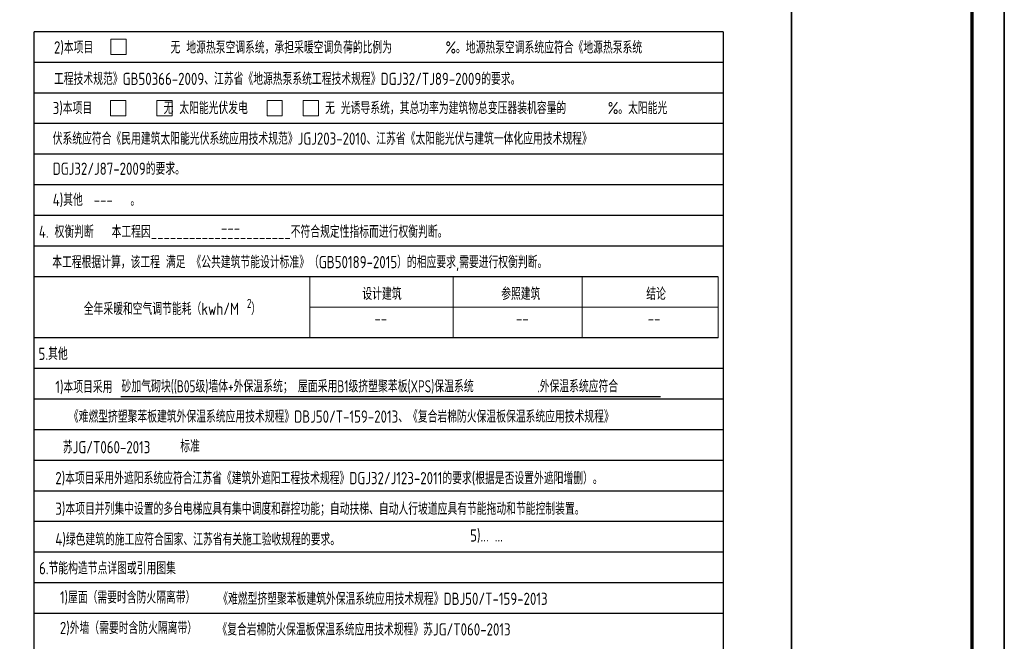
# Model space of a CAD drawing. Header units: inches. Extents: x 224620 to 3435104, y 247406 to 993300.
# Tile 100 of 110: x 304353 to 334909, y 745431 to 764720. Entities that reach past the tile are written whole.
import ezdxf
from ezdxf.enums import TextEntityAlignment as Align

# ---------------------------------------------------------------- set-up
doc = ezdxf.new("R2010")
doc.units = ezdxf.units.IN
doc.header["$MEASUREMENT"] = 0
doc.layers.add('4', color=4, linetype='Continuous', lineweight=5)
doc.layers.add('9', color=8, linetype='Continuous', plot=False)
doc.layers.add('PUB_TEXT', color=7, linetype='Continuous')
doc.layers.add('PUB_TITLE', color=4, linetype='Continuous')
doc.styles.add('HZFS', font='tssdeng.shx', dxfattribs={"width": 0.8, "height": 400, "bigfont": 'hztxt.shx'})

# ---------------------------------------------------------------- blocks, each defined once
blk = doc.blocks.new('wrtgtg')
at = {"color": 4}
blk.add_line((7804, -4841), (7804, 52559), dxfattribs=at)
at = {"layer": 'PUB_TITLE'}
for p, q in [((8804, 53559), (8804, -5841)), ((7804, -4841), (7804, 52559))]:
    blk.add_line(p, q, dxfattribs=at)
blk.add_lwpolyline([(-75296, -5841), (8804, -5841), (8804, 53559), (-75296, 53559)], close=True, dxfattribs=at)
at = {"layer": 'PUB_TITLE', "const_width": 100}
blk.add_lwpolyline([(-72796, -4841), (7804, -4841), (7804, 52559), (-72796, 52559)], close=True, dxfattribs=at)
at = {"layer": 'PUB_TITLE', "const_width": 50}
blk.add_lwpolyline([(2204, -4841), (2204, 52559)], dxfattribs=at)

msp = doc.modelspace()

# ---------------------------------------------------------------- linework, layer by layer
at = {"layer": '4'}
for p, q in [((304807.3, 754844.8), (304807.4, 756744.8)), ((304807.4, 756744.8), (326031.7, 756744.8)), ((313357.4, 754844.8), (313357.4, 756744.8)), ((317801.5, 754844.8), (317801.5, 756744.8)), ((321803.8, 754844.8), (321803.8, 756744.8)), ((326031.7, 754844.8), (326031.7, 756744.8)), ((313357.4, 755794.8), (326031.7, 755794.8)), ((304807.5, 754844.8), (326031.7, 754844.8))]:
    msp.add_line(p, q, dxfattribs=at)
for points in [[(307177.8, 763637.9), (307652.8, 763637.9), (307652.8, 764112.9), (307177.8, 764112.9)], [(307167.8, 761737.9), (307642.8, 761737.9), (307642.8, 762212.9), (307167.8, 762212.9)], [(308612.5, 761737.9), (309087.5, 761737.9), (309087.5, 762212.9), (308612.5, 762212.9)], [(312028.5, 761740.6), (312503.5, 761740.6), (312503.5, 762215.6), (312028.5, 762215.6)], [(313149.6, 761737.9), (313624.6, 761737.9), (313624.6, 762212.9), (313149.6, 762212.9)]]:
    msp.add_lwpolyline(points, close=True, dxfattribs=at)
at = {"layer": '9'}
for p, q in [((326181.3, 764344.8), (304807.6, 764344.8)), ((304807.7, 712107.7), (304807.7, 764344.8)), ((326181.3, 764344.8), (326181.3, 712107.7)), ((326181.3, 763394.8), (304807.6, 763394.8)), ((326181.3, 762444.8), (304807.6, 762444.8)), ((326181.3, 761494.8), (304807.6, 761494.8)), ((326181.3, 760544.8), (304807.5, 760544.8)), ((326181.3, 760544.8), (304807.6, 760544.8)), ((326181.3, 759594.8), (304807.3, 759594.8)), ((326181.3, 758644.8), (304807.5, 758644.8)), ((326181.3, 757694.8), (304807.5, 757694.8)), ((326031.6, 756744.8), (304807.5, 756744.8)), ((326031.6, 754844.8), (304807.5, 754844.8)), ((326181.3, 753894.8), (304807.5, 753894.8)), ((326181.3, 752944.8), (304807.5, 752944.8)), ((326181.3, 751994.8), (304807.5, 751994.8)), ((326181.3, 751044.8), (304807.5, 751044.8)), ((326181.3, 750094.8), (304807.5, 750094.8)), ((326181.3, 749144.8), (304807.5, 749144.8)), ((326181.3, 748194.8), (304807.5, 748194.8)), ((326181.3, 747244.8), (304807.5, 747244.8)), ((326181.3, 746294.8), (304807.5, 746294.8))]:
    msp.add_line(p, q, dxfattribs=at)
at = {"layer": 'PUB_TEXT'}
msp.add_line((307490.2, 753027.3), (324242.2, 753027.3), dxfattribs=at)

# ---------------------------------------------------------------- block references
msp.add_blockref('wrtgtg', (326104.7, 714715.8))

# ---------------------------------------------------------------- texts
at = {"layer": 'PUB_TEXT', "style": 'HZFS', "width": 0.8}
for s, p in [('2)本项目             无 地源热泵空调系统，承担采暖空调负荷的比例为         %%%。地源热泵空调系统应符合《地源热泵系统', (305417.9, 763669.2)), ('--', (314501.5, 763669.2)), ('工程技术规范》GB50366-2009、江苏省《地源热泵系统工程技术规程》DGJ32/TJ89-2009的要求。', (305417.9, 762693.8)), ('3)本项目            无 太阳能光伏发电             无 光诱导系统，其总功率为建筑物总变压器装机容量的       %%%。太阳能光', (305378.2, 761789.6)), ('--', (320837.2, 761785)), ('伏系统应符合《民用建筑太阳能光伏系统应用技术规范》JGJ203-2010、江苏省《太阳能光伏与建筑一体化应用技术规程》', (305378.2, 760839.6)), ('DGJ32/J87-2009的要求。', (305378.2, 759905.7)), ('4)其他        。', (305377.9, 758939.6)), ('---', (306651.5, 758939.6)), ('4. 权衡判断   本工程因______________________不符合规定性指标而进行权衡判断。', (304948.5, 757950.3)), ('---', (310602.1, 758067.6)), ('本工程根据计算，该工程 满足 《公共建筑节能设计标准》（GB50189-2015）的相应要求,需要进行权衡判断。', (305363.1, 757007.6)), ('5.其他', (304938.9, 754161.3)), ('1)本项目采用                    ', (305458.6, 753135.3)), ('.外保温系统应符合                                                                                            ', (320406.6, 753155.6)), ('标准', (309337.2, 751296.8)), ('2)本项目采用外遮阳系统应符合江苏省《建筑外遮阳工程技术规程》DGJ32/J123-2011的要求(根据是否设置外遮阳增删）。 ', (305458.9, 750304.3)), ('3)本项目并列集中设置的多台电梯应具有集中调度和群控功能；自动扶梯、自动人行坡道应具有节能拖动和节能控制装置。', (305458.9, 749354.3)), ('5)... ...', (318333.4, 748525.5)), ('4)绿色建筑的施工应符合国家、江苏省有关施工验收规程的要求。 ', (305458.9, 748404.3)), ('6.节能构造节点详图或引用图集', (304954, 747509.3)), ('1)屋面（需要时含防火隔离带）', (305600, 746603)), ('2)外墙（需要时含防火隔离带） ', (305600, 745654.8))]:
    msp.add_text(s, height=380, dxfattribs=at).set_placement(p)
for s, height, p in [('设计建筑', 380, (315595.4, 756212.8)), ('参照建筑', 380, (319904.4, 756212.8)), ('结论', 380, (324102.7, 756212.8)), ('全年采暖和空气调节能耗（kwh/M  ）', 380, (309089, 755747.3)), ('2', 285, (311477.7, 755915.8))]:
    msp.add_text(s, height=height, dxfattribs=at).set_placement(p, align=Align.MIDDLE_CENTER)
for p in [(315362.8, 755140.2), (319753.5, 755140.2), (323843.8, 755140.2)]:
    msp.add_text('--', height=380, dxfattribs=at).set_placement(p, align=Align.BOTTOM_LEFT)
at = {"layer": 'PUB_TEXT', "color": 1, "style": 'HZFS'}
for s, width, p in [('砂加气砌块((B05级)墙体+外保温系统； 屋面采用B1级挤塑聚苯板(XPS)保温系统', 0.7, (307512.6, 753154)), (' 《难燃型挤塑聚苯板建筑外保温系统应用技术规程》DBJ50/T-159-2013、《复合岩棉防火保温板保温系统应用技术规程》', 0.8, (305693.9, 752214.4)), ('苏JG/T060-2013 ', 0.8, (305693.9, 751264.4)), (' 《难燃型挤塑聚苯板建筑外保温系统应用技术规程》DBJ50/T-159-2013', 0.8, (310329.4, 746559.9)), ('《复合岩棉防火保温板保温系统应用技术规程》苏JG/T060-2013 ', 0.8, (310490.3, 745609.9))]:
    msp.add_text(s, height=380, dxfattribs=dict(at, width=width)).set_placement(p)

doc.saveas('drawing.dxf')
